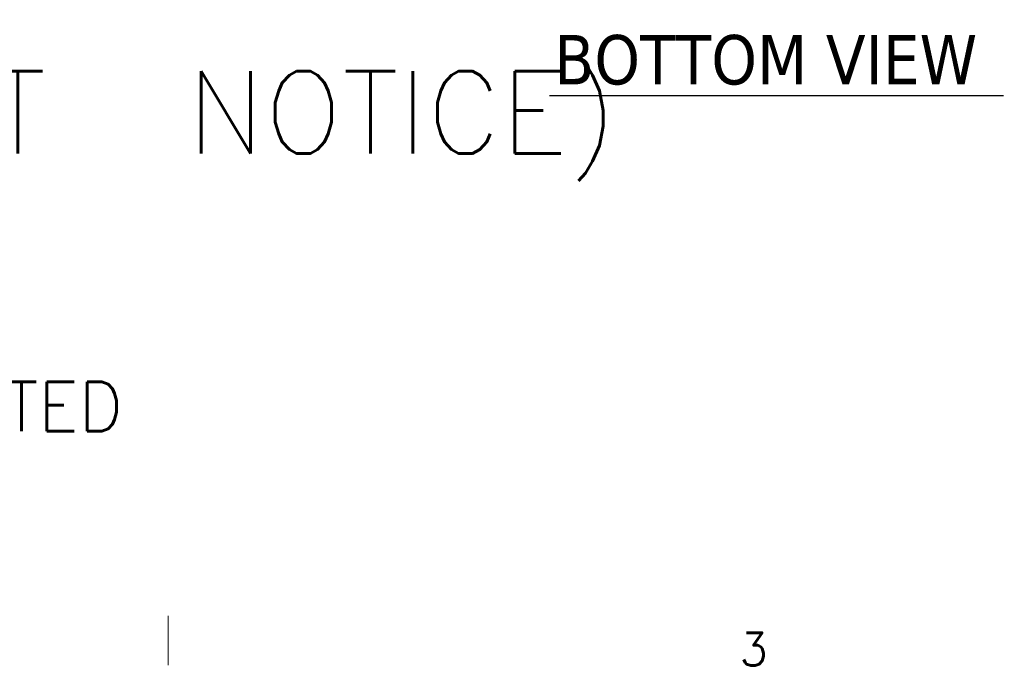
# Model space of a CAD drawing. Header units: inches. Extents: x 3 to 422, y 9 to 266.
# Tile 9 of 41: x 133 to 192, y 12 to 52. Entities that reach past the tile are written whole.
import ezdxf

# ---------------------------------------------------------------- set-up
doc = ezdxf.new("R2010")
doc.units = ezdxf.units.IN
doc.header["$LTSCALE"] = 25
doc.header["$MEASUREMENT"] = 0
doc.layers.get('0').update_dxf_attribs({"lineweight": 0})
doc.layers.add('Border (ANSI)', color=7, linetype='Continuous', lineweight=5)
doc.layers.add('Symbol (ANSI)', color=7, linetype='Continuous', lineweight=5)
doc.styles.add('Note Text (ANSI)', font='RomanS.shx')
doc.styles.add('Text Style168', font='tahoma.ttf')

# ---------------------------------------------------------------- blocks, each defined once
blk = doc.blocks.new('Borders Default Border')
at = {"layer": 'Border (ANSI)'}
blk.add_line((5.6667, 0.62), (5.6667, 0.5), dxfattribs=at)
at = {"layer": 'Border (ANSI)', "insert": (7.0559, 0.4992), "char_height": 0.08, "attachment_point": 7, "style": 'Note Text (ANSI)'}
blk.add_mtext('3', dxfattribs=at)

msp = doc.modelspace()

# ---------------------------------------------------------------- linework, layer by layer
at = {"layer": 'Symbol (ANSI)', "lineweight": 30}
msp.add_line((164.8388, 47.1599), (192.432, 47.1599), dxfattribs=at)

# ---------------------------------------------------------------- block references
at = {"xscale": 25, "yscale": 25, "zscale": 25}
msp.add_blockref('Borders Default Border', (0, 0), dxfattribs=at)

# ---------------------------------------------------------------- texts
at = {"layer": 'Symbol (ANSI)', "insert": (165.1388, 47.7717), "char_height": 3, "attachment_point": 7, "line_spacing_factor": 1.675974, "style": 'Text Style168'}
msp.add_mtext('BOTTOM VIEW', dxfattribs=at)
at = {"layer": 'Symbol (ANSI)', "insert": (10.6002, 38.9194), "char_height": 2.5, "width": 156.037769, "attachment_point": 4, "line_spacing_factor": 0.871445, "style": 'Note Text (ANSI)'}
msp.add_mtext('{\\fRomanS|b0|i0|c0|p2;\\H2x;PART#: WA603624SSFSN43PT\\P(DATA SUBJECT TO CHANGE WITHOUT \\H1.50009x; \\H0.66663x;NOTICE)\\H1.397x; \\H0.71582x;\\P \\H1.22775x; \\H0.8145x;\\P\\H0.6x;THIS DRAWING IS PROPERTY OF HUBBELL INC. WIEGMANN\\H1.37103x; \\H0.72938x;\\PALL INFORMATION IS PROPRIETARY AND NOT TO BE DUPLICATED\\H1.10259x; \\H0.90695x;\\P\\H1.14606x; }', dxfattribs=at)

doc.saveas('drawing.dxf')
